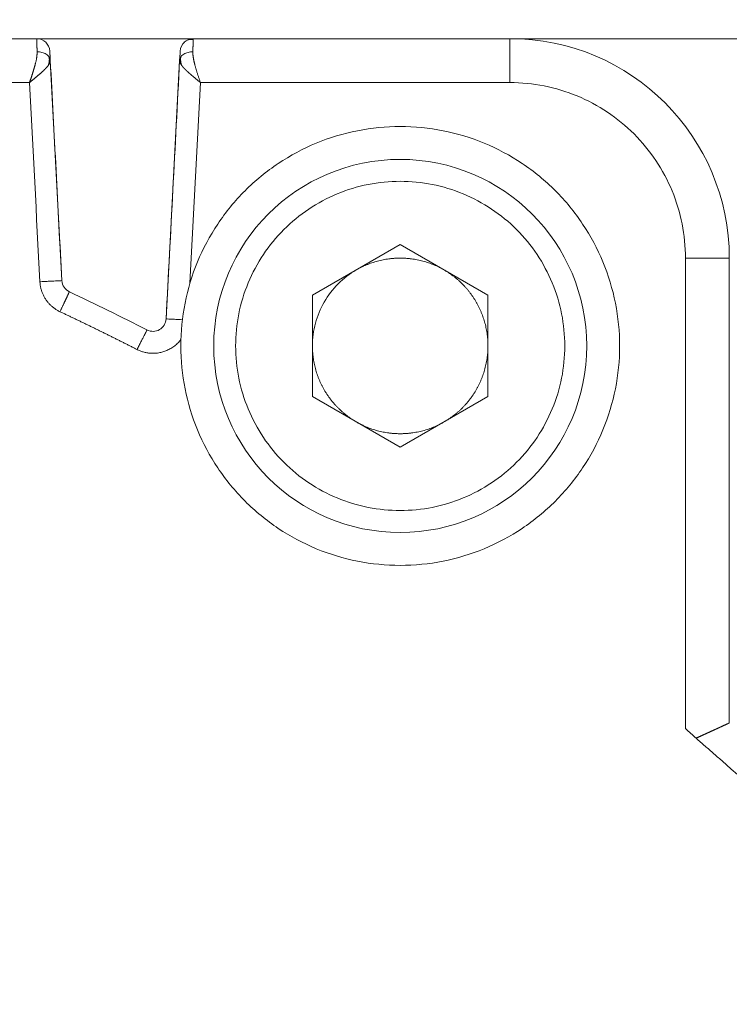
# Model space of a CAD drawing. Header units: millimetres. Extents: x 51337 to 61814, y -21781 to -12277.
# Tile 254 of 256: x 59282 to 59298, y -20671 to -20649. Entities that reach past the tile are written whole.
import ezdxf

# ---------------------------------------------------------------- set-up
doc = ezdxf.new("R2010")
doc.units = ezdxf.units.MM
doc.header["$LTSCALE"] = 0.3175
doc.layers.add('1轮廓实线层', color=7, linetype='Continuous', lineweight=18)

msp = doc.modelspace()

# ---------------------------------------------------------------- linework, layer by layer
at = {"layer": '1轮廓实线层'}
for p, q in [((59282.5087, -20648.97664), (59280.07807, -20648.97664)), ((59286.07807, -20648.97664), (59282.5087, -20648.97664)), ((59286.07807, -20648.97664), (59293.29339, -20648.97664)), ((59306.09939, -20648.97664), (59292.79339, -20648.97664)), ((59293.29339, -20648.97664), (59293.29339, -20649.97664)), ((59283.08226, -20654.48875), (59282.81937, -20649.47252)), ((59285.76747, -20649.47104), (59285.45881, -20655.36068)), ((59288.79339, -20654.82194), (59290.79339, -20653.66724)), ((59290.79339, -20653.66724), (59292.79339, -20654.82194)), ((59298.29339, -20653.97664), (59297.29339, -20653.97664)), ((59298.29339, -20653.97664), (59298.29339, -20664.56764)), ((59298.29339, -20664.56763), (59298.29339, -20653.97664)), ((59288.79339, -20657.13134), (59288.79339, -20654.82194)), ((59292.79339, -20654.82194), (59292.79339, -20657.13134)), ((59290.79339, -20658.28604), (59288.79339, -20657.13134)), ((59292.79339, -20657.13134), (59290.79339, -20658.28604))]:
    msp.add_line(p, q, dxfattribs=at)
msp.add_circle((59290.79339, -20655.97664), 4.25, dxfattribs=at)
for centre, radius, start, end in [((59255.29339, -20713.97664), 131, 21.1151093, 72.9200227), ((59255.29339, -20713.97664), 126, 21.1151093, 72.9200227), ((59255.29339, -20713.97664), 117.32051, 300.7584308, 103.5504853), ((59255.29339, -20713.97664), 100, 39.174341, 129.1690367), ((59282.5087, -20649.27664), 0.3, 3, 90), ((59286.07807, -20649.27664), 0.3, 90, 114.190278), ((59293.29339, -20653.97664), 5, 0, 90), ((59293.29339, -20653.97664), 5, 0, 90), ((59286.07807, -20649.27664), 0.3, 131.940689, 177), ((59283.38185, -20654.47304), 0.3, 183, 244.73051), ((59283.38185, -20654.47304), 0.3, 183, 244.73051), ((59255.29339, -20713.97664), 65.5, 63.0065841, 64.7305098), ((59255.29339, -20713.97664), 65.5, 63.0065838, 64.7305098), ((59285.15922, -20655.34498), 0.3, 243.006516, 357), ((59285.15922, -20655.34498), 0.3, 243.006584, 357)]:
    msp.add_arc(centre, radius, start, end, dxfattribs=at)
for points, degree in [([(59282.5087, -20648.97664), (59282.10359, -20648.97664), (59281.29339, -20648.97664), (59280.48318, -20648.97664), (59280.07807, -20648.97664)], 3), ([(59293.29339, -20648.97664), (59292.09083, -20648.97664), (59289.68573, -20648.97664), (59287.28063, -20648.97664), (59286.07807, -20648.97664)], 3), ([(59282.77445, -20649.5864), (59282.80569, -20649.49274), (59282.79522, -20649.39662)], 2), ([(59282.80828, -20649.26089), (59282.80829, -20649.26099), (59282.81402, -20649.37039), (59282.8193, -20649.47104)], 2), ([(59283.08226, -20654.48875), (59283.03843, -20653.65246), (59282.95078, -20651.97989), (59282.86312, -20650.30733), (59282.8193, -20649.47104)], 3), ([(59285.76747, -20649.47104), (59285.71603, -20650.45265), (59285.61314, -20652.41586), (59285.51026, -20654.37907), (59285.45881, -20655.36068)], 3), ([(59285.77849, -20649.26089), (59285.77848, -20649.26099), (59285.77447, -20649.33762), (59285.76747, -20649.47104)], 3), ([(59285.79176, -20649.39216), (59285.77998, -20649.49022), (59285.81166, -20649.58593)], 2), ([(59280.24166, -20649.97664), (59280.94281, -20649.97664), (59281.64396, -20649.97664), (59282.34511, -20649.97664)], 3), ([(59282.34511, -20649.97664), (59282.42439, -20651.4894), (59282.50367, -20653.00216), (59282.58295, -20654.51491)], 3), ([(59286.00214, -20654.54696), (59286.08198, -20653.02352), (59286.16182, -20651.50008), (59286.24166, -20649.97664)], 3), ([(59286.24166, -20649.97664), (59288.59224, -20649.97664), (59290.94281, -20649.97664), (59293.29339, -20649.97664)], 3), ([(59289.79339, -20654.24459), (59290.02129, -20654.11301), (59290.53077, -20653.97671), (59290.79339, -20653.97664)], 2), ([(59290.79339, -20653.97664), (59291.05655, -20653.97657), (59291.56547, -20654.113), (59291.79339, -20654.24459)], 2), ([(59297.29339, -20653.97664), (59297.29339, -20657.54983), (59297.29339, -20661.12301), (59297.29339, -20664.69619)], 3), ([(59291.79339, -20654.24459), (59292.02129, -20654.37617), (59292.39426, -20654.74944), (59292.65715, -20655.20478), (59292.79339, -20655.71347), (59292.79339, -20655.97664)], 2), ([(59289.79339, -20657.70869), (59289.56548, -20657.57711), (59289.19251, -20657.20384), (59288.92962, -20656.74851), (59288.79339, -20656.23982), (59288.79339, -20655.97664)], 2), ([(59292.79339, -20655.97664), (59292.79339, -20656.23871), (59292.65613, -20656.75042), (59292.39421, -20657.20379), (59292.01988, -20657.57793), (59291.79339, -20657.70869)], 2), ([(59290.79339, -20657.97664), (59290.53022, -20657.97671), (59290.0213, -20657.84028), (59289.79339, -20657.70869)], 2), ([(59291.79339, -20657.70869), (59291.56548, -20657.84027), (59291.056, -20657.97657), (59290.79339, -20657.97664)], 2), ([(59297.29339, -20664.69619), (59297.37471, -20664.76888), (59297.45604, -20664.84157), (59297.53496, -20664.91426)], 3)]:
    msp.add_open_spline(points, degree=degree, dxfattribs=at)
for points, knots in [([(59282.51971, -20649.27679), (59282.51956, -20649.27289), (59282.51928, -20649.26509), (59282.51886, -20649.25366), (59282.51845, -20649.24243), (59282.51805, -20649.23142), (59282.51765, -20649.22063), (59282.51727, -20649.21007), (59282.51689, -20649.19973), (59282.51652, -20649.18962), (59282.51616, -20649.17974), (59282.51581, -20649.17009), (59282.51547, -20649.16066), (59282.51513, -20649.15147), (59282.51481, -20649.14251), (59282.51449, -20649.13378), (59282.51418, -20649.12529), (59282.51388, -20649.11703), (59282.51359, -20649.10901), (59282.5133, -20649.10123), (59282.51303, -20649.09368), (59282.51276, -20649.08637), (59282.5125, -20649.0793), (59282.51225, -20649.07246), (59282.51201, -20649.06586), (59282.51178, -20649.0595), (59282.51156, -20649.05338), (59282.51134, -20649.0475), (59282.51113, -20649.04186), (59282.51093, -20649.03645), (59282.51074, -20649.03128), (59282.51056, -20649.02635), (59282.51039, -20649.02166), (59282.51022, -20649.01721), (59282.51007, -20649.01299), (59282.50992, -20649.00901), (59282.50978, -20649.00526), (59282.50965, -20649.00175), (59282.50952, -20648.99847), (59282.50941, -20648.99542), (59282.5093, -20648.99261), (59282.50921, -20648.99003), (59282.50912, -20648.98768), (59282.50904, -20648.98556), (59282.50897, -20648.98366), (59282.5089, -20648.982), (59282.50885, -20648.98056), (59282.5088, -20648.97935), (59282.50876, -20648.97836), (59282.50873, -20648.97759), (59282.50871, -20648.97704), (59282.5087, -20648.9768), (59282.5087, -20648.9767), (59282.5087, -20648.97664)], [0, 0, 0, 0, 0.02079045, 0.04153715, 0.06224009, 0.08289928, 0.10351473, 0.12408644, 0.14461441, 0.16509865, 0.18553917, 0.20593596, 0.22628903, 0.2465984, 0.26686405, 0.28708601, 0.30726426, 0.32739882, 0.34748969, 0.36753688, 0.38754039, 0.40750022, 0.42741639, 0.44728889, 0.46711773, 0.48690292, 0.50664446, 0.52634236, 0.54599662, 0.56560724, 0.58517424, 0.60469761, 0.62417737, 0.64361351, 0.66300605, 0.68235498, 0.70166032, 0.72092207, 0.74014023, 0.75931482, 0.77844583, 0.79753327, 0.81657715, 0.83557747, 0.85453424, 0.87344747, 0.89231715, 0.91114331, 0.92992593, 0.94866504, 0.96736062, 0.9860127, 1, 1, 1, 1]), ([(59286.07734, -20648.99674), (59286.0406, -20648.98974), (59285.98718, -20648.99201), (59285.91755, -20649.02159), (59285.88638, -20649.04511), (59285.87156, -20649.05904)], [0, 0, 0, 0, 0.49318974, 0.74677962, 1, 1, 1, 1]), ([(59286.07807, -20648.97664), (59286.07807, -20648.9767), (59286.07807, -20648.97681), (59286.07806, -20648.97714), (59286.07803, -20648.9778), (59286.07799, -20648.97875), (59286.07795, -20648.97997), (59286.07789, -20648.98146), (59286.07782, -20648.98324), (59286.07774, -20648.98529), (59286.07765, -20648.98762), (59286.07756, -20648.99023), (59286.07745, -20648.99313), (59286.07733, -20648.99632), (59286.0772, -20648.99978), (59286.07706, -20649.00354), (59286.07691, -20649.00759), (59286.07674, -20649.01192), (59286.07657, -20649.01654), (59286.07639, -20649.02146), (59286.0762, -20649.02666), (59286.07599, -20649.03216), (59286.07578, -20649.03795), (59286.07556, -20649.04403), (59286.07532, -20649.0504), (59286.07508, -20649.05707), (59286.07482, -20649.06403), (59286.07456, -20649.07129), (59286.07428, -20649.07884), (59286.074, -20649.08667), (59286.0737, -20649.09481), (59286.07339, -20649.10323), (59286.07308, -20649.11194), (59286.07275, -20649.12095), (59286.07241, -20649.13024), (59286.07206, -20649.13982), (59286.0717, -20649.14969), (59286.07133, -20649.15985), (59286.07095, -20649.17029), (59286.07056, -20649.18101), (59286.07016, -20649.19201), (59286.06975, -20649.2033), (59286.06933, -20649.21486), (59286.0689, -20649.2267), (59286.06845, -20649.23881), (59286.068, -20649.25119), (59286.06754, -20649.26383), (59286.06722, -20649.27247), (59286.06706, -20649.27679)], [0, 0, 0, 0, 0.01613494, 0.03681972, 0.05755797, 0.07834972, 0.09919495, 0.12009369, 0.14104594, 0.1620517, 0.18311099, 0.20422381, 0.22539017, 0.24661008, 0.26788355, 0.28921058, 0.31059119, 0.33202537, 0.35351314, 0.3750545, 0.39664946, 0.41829804, 0.44000022, 0.46175603, 0.48356547, 0.50542855, 0.52734527, 0.54931564, 0.57133967, 0.59341736, 0.61554873, 0.63773377, 0.6599725, 0.68226492, 0.70461103, 0.72701086, 0.74946439, 0.77197164, 0.79453261, 0.81714732, 0.83981576, 0.86253794, 0.88531388, 0.90814357, 0.93102702, 0.95396424, 0.97695523, 1, 1, 1, 1]), ([(59282.34511, -20649.97664), (59282.34688, -20649.97169), (59282.35042, -20649.96181), (59282.35566, -20649.94702), (59282.36084, -20649.93228), (59282.36594, -20649.91762), (59282.37098, -20649.90302), (59282.37594, -20649.88849), (59282.38084, -20649.87404), (59282.38566, -20649.85967), (59282.39042, -20649.84538), (59282.39511, -20649.83117), (59282.39973, -20649.81705), (59282.40428, -20649.80302), (59282.40876, -20649.78908), (59282.41317, -20649.77523), (59282.41751, -20649.76148), (59282.42178, -20649.74782), (59282.42599, -20649.73427), (59282.43012, -20649.72081), (59282.43419, -20649.70747), (59282.43818, -20649.69422), (59282.44211, -20649.68109), (59282.44596, -20649.66806), (59282.44975, -20649.65515), (59282.45347, -20649.64235), (59282.45711, -20649.62966), (59282.46069, -20649.61709), (59282.4642, -20649.60464), (59282.46764, -20649.59231), (59282.47241, -20649.57508), (59282.47828, -20649.55312), (59282.48491, -20649.52666), (59282.49097, -20649.50079), (59282.49645, -20649.47552), (59282.50135, -20649.45087), (59282.50568, -20649.42684), (59282.50943, -20649.40345), (59282.5126, -20649.3807), (59282.51519, -20649.3586), (59282.51721, -20649.33714), (59282.51865, -20649.31636), (59282.51954, -20649.2962), (59282.51965, -20649.28324), (59282.51971, -20649.27679)], [0, 0, 0, 0, 0.01975926, 0.03942234, 0.05898941, 0.07846064, 0.09783622, 0.11711631, 0.13630111, 0.1553908, 0.17438556, 0.19328559, 0.21209108, 0.23080222, 0.24941922, 0.26794228, 0.2863716, 0.30470739, 0.32294987, 0.34109924, 0.35915573, 0.37711956, 0.39499095, 0.41277013, 0.43045734, 0.44805282, 0.46555679, 0.4829695, 0.50029121, 0.51752216, 0.53466261, 0.57285755, 0.61060887, 0.64792749, 0.68482471, 0.72131223, 0.75740215, 0.79310694, 0.82843954, 0.86341324, 0.89804178, 0.93233932, 0.9663204, 1, 1, 1, 1]), ([(59282.8193, -20649.47104), (59282.81935, -20649.47261), (59282.81947, -20649.47575), (59282.81932, -20649.4806), (59282.81893, -20649.48559), (59282.81828, -20649.49071), (59282.81736, -20649.49598), (59282.81616, -20649.50138), (59282.81469, -20649.50693), (59282.81294, -20649.51262), (59282.8109, -20649.51844), (59282.80857, -20649.52441), (59282.80595, -20649.53051), (59282.80303, -20649.53676), (59282.79981, -20649.54315), (59282.79629, -20649.54968), (59282.79245, -20649.55635), (59282.78831, -20649.56317), (59282.78385, -20649.57012), (59282.77908, -20649.57722), (59282.77399, -20649.58446), (59282.76858, -20649.59184), (59282.76285, -20649.59936), (59282.7568, -20649.60703), (59282.75042, -20649.61484), (59282.74372, -20649.62279), (59282.73669, -20649.63088), (59282.72934, -20649.63912), (59282.72167, -20649.6475), (59282.71367, -20649.65602), (59282.70535, -20649.66468), (59282.69671, -20649.67348), (59282.68775, -20649.68243), (59282.67847, -20649.69152), (59282.66889, -20649.70075), (59282.65899, -20649.71012), (59282.64878, -20649.71963), (59282.63828, -20649.72929), (59282.62747, -20649.73908), (59282.61637, -20649.74902), (59282.60499, -20649.7591), (59282.59332, -20649.76931), (59282.58138, -20649.77967), (59282.56918, -20649.79017), (59282.55671, -20649.8008), (59282.54399, -20649.81158), (59282.53102, -20649.82249), (59282.51782, -20649.83354), (59282.50439, -20649.84472), (59282.49075, -20649.85605), (59282.47691, -20649.86751), (59282.46287, -20649.8791), (59282.44865, -20649.89083), (59282.43425, -20649.9027), (59282.4197, -20649.91469), (59282.40501, -20649.92683), (59282.39018, -20649.93909), (59282.37524, -20649.95148), (59282.3602, -20649.96401), (59282.35015, -20649.97242), (59282.34511, -20649.97664)], [0, 0, 0, 0, 0.01327512, 0.02668107, 0.04021847, 0.05388793, 0.06769004, 0.08162538, 0.09569451, 0.10989796, 0.12423628, 0.13870996, 0.15331952, 0.16806543, 0.18294816, 0.19796818, 0.21312594, 0.22842185, 0.24385636, 0.25942987, 0.27514278, 0.29099547, 0.30698834, 0.32312175, 0.33939605, 0.35581161, 0.37236876, 0.38906784, 0.40590916, 0.42289305, 0.44001982, 0.45728977, 0.47470318, 0.49226035, 0.50996156, 0.52780708, 0.54579717, 0.5639321, 0.58221211, 0.60063747, 0.61920839, 0.63792514, 0.65678792, 0.67579698, 0.69495253, 0.71425478, 0.73370394, 0.75330023, 0.77304384, 0.79293496, 0.8129738, 0.83316054, 0.85349535, 0.87397843, 0.89460995, 0.91539008, 0.93631898, 0.95739683, 0.97862378, 1, 1, 1, 1]), ([(59282.8193, -20649.47104), (59282.81866, -20649.45892), (59282.81432, -20649.43395), (59282.79704, -20649.39616), (59282.76838, -20649.36032), (59282.72905, -20649.32885), (59282.68116, -20649.30385), (59282.61017, -20649.28088), (59282.5543, -20649.27586), (59282.51971, -20649.27679)], [0, 0, 0, 0, 0.12509682, 0.25020614, 0.37531547, 0.5004248, 0.62553413, 0.75064346, 1, 1, 1, 1]), ([(59286.24166, -20649.97664), (59286.23817, -20649.97371), (59286.2312, -20649.96787), (59286.22075, -20649.95915), (59286.21035, -20649.9505), (59286.2, -20649.94191), (59286.18971, -20649.93338), (59286.17948, -20649.92492), (59286.16932, -20649.91653), (59286.15923, -20649.9082), (59286.14921, -20649.89993), (59286.13928, -20649.89173), (59286.12942, -20649.88359), (59286.11966, -20649.87552), (59286.10999, -20649.86752), (59286.10041, -20649.85959), (59286.09093, -20649.85172), (59286.08155, -20649.84391), (59286.07228, -20649.83618), (59286.06312, -20649.82851), (59286.05407, -20649.8209), (59286.04513, -20649.81337), (59286.03631, -20649.8059), (59286.02761, -20649.7985), (59286.01904, -20649.79117), (59286.01059, -20649.78391), (59286.00227, -20649.77671), (59285.99408, -20649.76958), (59285.98602, -20649.76252), (59285.9781, -20649.75553), (59285.97031, -20649.74861), (59285.96266, -20649.74175), (59285.95515, -20649.73497), (59285.94778, -20649.72825), (59285.94056, -20649.7216), (59285.93348, -20649.71503), (59285.92654, -20649.70852), (59285.91976, -20649.70207), (59285.91312, -20649.6957), (59285.90663, -20649.6894), (59285.90028, -20649.68317), (59285.89409, -20649.677), (59285.88805, -20649.67091), (59285.88216, -20649.66488), (59285.87642, -20649.65892), (59285.87084, -20649.65304), (59285.86541, -20649.64722), (59285.86013, -20649.64147), (59285.855, -20649.63579), (59285.85003, -20649.63018), (59285.84521, -20649.62464), (59285.84054, -20649.61917), (59285.83602, -20649.61377), (59285.83166, -20649.60843), (59285.82745, -20649.60317), (59285.82339, -20649.59798), (59285.81948, -20649.59285), (59285.81572, -20649.5878), (59285.81211, -20649.58281), (59285.80865, -20649.57789), (59285.80534, -20649.57304), (59285.80218, -20649.56827), (59285.79916, -20649.56356), (59285.79629, -20649.55891), (59285.79356, -20649.55434), (59285.79097, -20649.54984), (59285.78853, -20649.5454), (59285.78623, -20649.54104), (59285.78407, -20649.53674), (59285.78205, -20649.53251), (59285.78016, -20649.52835), (59285.77841, -20649.52426), (59285.7768, -20649.52024), (59285.77532, -20649.51628), (59285.77396, -20649.51239), (59285.77275, -20649.50858), (59285.77165, -20649.50482), (59285.77069, -20649.50114), (59285.76985, -20649.49753), (59285.76914, -20649.49398), (59285.76854, -20649.4905), (59285.76807, -20649.48709), (59285.76772, -20649.48375), (59285.76748, -20649.48047), (59285.76736, -20649.47726), (59285.76735, -20649.47412), (59285.76743, -20649.47206), (59285.76747, -20649.47104)], [0, 0, 0, 0, 0.01482269, 0.02957057, 0.04424372, 0.05884216, 0.07336595, 0.08781515, 0.10218981, 0.11648997, 0.1307157, 0.14486705, 0.15894407, 0.17294682, 0.18687536, 0.20072974, 0.21451003, 0.22821628, 0.24184856, 0.25540692, 0.26889144, 0.28230218, 0.29563919, 0.30890255, 0.32209233, 0.33520859, 0.34825141, 0.36122084, 0.37411698, 0.38693988, 0.39968963, 0.4123663, 0.42496997, 0.43750071, 0.44995862, 0.46234375, 0.47465621, 0.48689608, 0.49906344, 0.51115837, 0.52318098, 0.53513134, 0.54700955, 0.55881571, 0.5705499, 0.58221224, 0.59380281, 0.60532172, 0.61676907, 0.62814497, 0.63944952, 0.65068283, 0.66184502, 0.67293619, 0.68395647, 0.69490596, 0.7057848, 0.7165931, 0.72733098, 0.73799858, 0.74859602, 0.75912344, 0.76958097, 0.77996875, 0.79028692, 0.80053562, 0.810715, 0.8208252, 0.83086639, 0.84083872, 0.85074234, 0.86057742, 0.87034412, 0.88004261, 0.88967307, 0.89923567, 0.90873059, 0.91815802, 0.92751814, 0.93681114, 0.94603723, 0.95519659, 0.96428945, 0.973316, 0.98227646, 0.99117105, 1, 1, 1, 1]), ([(59286.06706, -20649.27679), (59286.03247, -20649.27586), (59285.9766, -20649.28088), (59285.90561, -20649.30385), (59285.85772, -20649.32885), (59285.81839, -20649.36032), (59285.78973, -20649.39616), (59285.77245, -20649.43395), (59285.76811, -20649.45892), (59285.76747, -20649.47104)], [0, 0, 0, 0, 0.24935532, 0.37446403, 0.49957274, 0.62468145, 0.74979016, 0.87489887, 1, 1, 1, 1]), ([(59286.06706, -20649.27679), (59286.06708, -20649.28026), (59286.06711, -20649.28723), (59286.06737, -20649.29789), (59286.06779, -20649.30874), (59286.06838, -20649.31978), (59286.06914, -20649.33102), (59286.07007, -20649.34245), (59286.07117, -20649.35407), (59286.07244, -20649.36588), (59286.07387, -20649.37789), (59286.07548, -20649.39009), (59286.07725, -20649.40247), (59286.0792, -20649.41505), (59286.08131, -20649.42781), (59286.0836, -20649.44076), (59286.08605, -20649.45389), (59286.08867, -20649.46721), (59286.09146, -20649.4807), (59286.09443, -20649.49438), (59286.09756, -20649.50823), (59286.10085, -20649.52226), (59286.10432, -20649.53647), (59286.10796, -20649.55085), (59286.11177, -20649.56539), (59286.1167, -20649.58358), (59286.12281, -20649.60556), (59286.13016, -20649.6315), (59286.13782, -20649.65794), (59286.14577, -20649.68486), (59286.15402, -20649.71225), (59286.16256, -20649.7401), (59286.17141, -20649.76838), (59286.18055, -20649.79708), (59286.18999, -20649.82617), (59286.19973, -20649.85563), (59286.20977, -20649.88545), (59286.22011, -20649.91559), (59286.23073, -20649.94604), (59286.23801, -20649.96641), (59286.24166, -20649.97664)], [0, 0, 0, 0, 0.01820512, 0.03649684, 0.05487757, 0.07334971, 0.09191561, 0.11057758, 0.12933792, 0.14819886, 0.16716262, 0.18623137, 0.20540726, 0.22469238, 0.2440888, 0.26359856, 0.28322366, 0.30296605, 0.32282766, 0.3428104, 0.36291611, 0.38314663, 0.40350373, 0.4239892, 0.44460474, 0.46535205, 0.50094823, 0.53693521, 0.57331518, 0.61009029, 0.64726263, 0.68483419, 0.72280692, 0.7611827, 0.79996337, 0.83915069, 0.87874638, 0.91875209, 0.95916945, 1, 1, 1, 1]), ([(59293.29339, -20649.97664), (59293.55518, -20649.97664), (59293.81698, -20650.00243), (59294.33052, -20650.10458), (59294.58225, -20650.18094), (59295.06599, -20650.38131), (59295.29799, -20650.50532), (59295.73334, -20650.79621), (59295.93669, -20650.96309), (59296.30693, -20651.33333), (59296.47382, -20651.53668), (59296.76471, -20651.97204), (59296.88872, -20652.20404), (59297.08909, -20652.68778), (59297.16545, -20652.93951), (59297.2676, -20653.45305), (59297.29339, -20653.71484), (59297.29339, -20653.97664)], [0, 0, 0, 0, 0.125, 0.125, 0.25, 0.25, 0.375, 0.375, 0.5, 0.5, 0.625, 0.625, 0.75, 0.75, 0.875, 0.875, 1, 1, 1, 1]), ([(59285.79339, -20655.97664), (59285.79339, -20655.64939), (59285.82562, -20655.32215), (59285.9533, -20654.68023), (59286.04875, -20654.36556), (59286.29922, -20653.76089), (59286.45423, -20653.47089), (59286.81785, -20652.92669), (59287.02645, -20652.67251), (59287.48925, -20652.20971), (59287.74344, -20652.0011), (59288.28763, -20651.63748), (59288.57763, -20651.48248), (59289.18231, -20651.23201), (59289.49697, -20651.13656), (59290.13889, -20651.00887), (59290.46614, -20650.97664), (59290.79339, -20650.97664)], [0, 0, 0, 0, 0.125, 0.125, 0.25, 0.25, 0.375, 0.375, 0.5, 0.5, 0.625, 0.625, 0.75, 0.75, 0.875, 0.875, 1, 1, 1, 1]), ([(59290.79339, -20650.97664), (59291.12063, -20650.97664), (59291.44788, -20651.00887), (59292.0898, -20651.13656), (59292.40446, -20651.23201), (59293.00914, -20651.48248), (59293.29914, -20651.63748), (59293.84333, -20652.0011), (59294.09752, -20652.20971), (59294.56032, -20652.67251), (59294.76892, -20652.92669), (59295.13254, -20653.47089), (59295.28755, -20653.76089), (59295.53802, -20654.36556), (59295.63347, -20654.68023), (59295.76115, -20655.32215), (59295.79339, -20655.64939), (59295.79339, -20655.97664)], [0, 0, 0, 0, 0.125, 0.125, 0.25, 0.25, 0.375, 0.375, 0.5, 0.5, 0.625, 0.625, 0.75, 0.75, 0.875, 0.875, 1, 1, 1, 1]), ([(59287.04339, -20655.97664), (59287.04339, -20655.73121), (59287.06756, -20655.48577), (59287.16332, -20655.00433), (59287.23491, -20654.76833), (59287.42276, -20654.31482), (59287.53902, -20654.09733), (59287.81173, -20653.68918), (59287.96818, -20653.49854), (59288.31528, -20653.15144), (59288.50592, -20652.99499), (59288.91407, -20652.72227), (59289.13157, -20652.60602), (59289.58508, -20652.41817), (59289.82108, -20652.34658), (59290.30252, -20652.25081), (59290.54795, -20652.22664), (59290.79339, -20652.22664)], [0, 0, 0, 0, 0.125, 0.125, 0.25, 0.25, 0.375, 0.375, 0.5, 0.5, 0.625, 0.625, 0.75, 0.75, 0.875, 0.875, 1, 1, 1, 1]), ([(59290.79339, -20652.22664), (59291.03882, -20652.22664), (59291.28425, -20652.25081), (59291.76569, -20652.34658), (59292.00169, -20652.41817), (59292.4552, -20652.60602), (59292.6727, -20652.72227), (59293.08085, -20652.99499), (59293.27149, -20653.15144), (59293.61859, -20653.49854), (59293.77504, -20653.68918), (59294.04775, -20654.09733), (59294.16401, -20654.31482), (59294.35186, -20654.76833), (59294.42345, -20655.00433), (59294.51921, -20655.48577), (59294.54339, -20655.73121), (59294.54339, -20655.97664)], [0, 0, 0, 0, 0.125, 0.125, 0.25, 0.25, 0.375, 0.375, 0.5, 0.5, 0.625, 0.625, 0.75, 0.75, 0.875, 0.875, 1, 1, 1, 1]), ([(59289.79339, -20654.24459), (59289.64224, -20654.33186), (59289.50258, -20654.43901), (59289.25576, -20654.68584), (59289.1486, -20654.82549), (59288.97407, -20655.12779), (59288.90671, -20655.29042), (59288.81636, -20655.62759), (59288.79339, -20655.80211), (59288.79339, -20655.97664)], [0, 0, 0, 0, 0.25, 0.25, 0.5, 0.5, 0.75, 0.75, 1, 1, 1, 1]), ([(59282.58295, -20654.51491), (59282.61563, -20654.5132), (59282.64831, -20654.51149), (59282.71241, -20654.50813), (59282.74383, -20654.50648), (59282.80422, -20654.50332), (59282.83318, -20654.5018), (59282.88752, -20654.49895), (59282.91291, -20654.49762), (59282.95912, -20654.4952), (59282.97996, -20654.49411), (59283.01627, -20654.4922), (59283.03175, -20654.49139), (59283.05676, -20654.49008), (59283.06629, -20654.48958), (59283.07899, -20654.48892), (59283.08232, -20654.48874), (59283.08222, -20654.48875)], [0, 0, 0, 0, 0.12512807, 0.12512807, 0.25025615, 0.25025615, 0.37538422, 0.37538422, 0.50051229, 0.50051229, 0.62564036, 0.62564036, 0.75076844, 0.75076844, 0.87589651, 0.87589651, 1, 1, 1, 1]), ([(59285.45881, -20655.36068), (59285.45953, -20655.36072), (59285.46845, -20655.36119), (59285.50285, -20655.36299), (59285.52888, -20655.36435), (59285.59524, -20655.36783), (59285.63554, -20655.36994), (59285.72617, -20655.37469), (59285.77647, -20655.37733), (59285.8291, -20655.38009)], [0, 0, 0, 0, 0.24305435, 0.24305435, 0.49536957, 0.49536957, 0.74768478, 0.74768478, 1, 1, 1, 1]), ([(59284.79604, -20656.05779), (59284.81173, -20656.027), (59284.82741, -20655.99622), (59284.85778, -20655.93662), (59284.87246, -20655.9078), (59284.90004, -20655.85368), (59284.91293, -20655.82838), (59284.93646, -20655.78219), (59284.9471, -20655.76131), (59284.966, -20655.72423), (59284.97496, -20655.70664), (59284.99115, -20655.67487), (59284.99838, -20655.6607), (59285.01032, -20655.63726), (59285.01504, -20655.62801), (59285.02131, -20655.61571), (59285.02292, -20655.61239), (59285.02308, -20655.61233)], [0, 0, 0, 0, 0.12548402, 0.12548402, 0.25096805, 0.25096805, 0.37645207, 0.37645207, 0.5019361, 0.5019361, 0.62742012, 0.62742012, 0.75290414, 0.75290414, 0.87838817, 0.87838817, 1, 1, 1, 1]), ([(59290.79339, -20660.97664), (59290.46614, -20660.97664), (59290.13889, -20660.94441), (59289.49697, -20660.81673), (59289.18231, -20660.72127), (59288.57763, -20660.47081), (59288.28763, -20660.3158), (59287.74344, -20659.95218), (59287.48925, -20659.74358), (59287.02645, -20659.28078), (59286.81785, -20659.02659), (59286.45423, -20658.4824), (59286.29922, -20658.1924), (59286.04875, -20657.58772), (59285.9533, -20657.27305), (59285.82562, -20656.63113), (59285.79339, -20656.30389), (59285.79339, -20655.97664)], [0, 0, 0, 0, 0.125, 0.125, 0.25, 0.25, 0.375, 0.375, 0.5, 0.5, 0.625, 0.625, 0.75, 0.75, 0.875, 0.875, 1, 1, 1, 1]), ([(59290.79339, -20659.72664), (59290.54795, -20659.72664), (59290.30252, -20659.70247), (59289.82108, -20659.6067), (59289.58508, -20659.53511), (59289.13157, -20659.34727), (59288.91407, -20659.23101), (59288.50592, -20658.9583), (59288.31528, -20658.80184), (59287.96818, -20658.45474), (59287.81173, -20658.2641), (59287.53902, -20657.85596), (59287.42276, -20657.63846), (59287.23491, -20657.18495), (59287.16332, -20656.94895), (59287.06756, -20656.46751), (59287.04339, -20656.22208), (59287.04339, -20655.97664)], [0, 0, 0, 0, 0.125, 0.125, 0.25, 0.25, 0.375, 0.375, 0.5, 0.5, 0.625, 0.625, 0.75, 0.75, 0.875, 0.875, 1, 1, 1, 1]), ([(59295.79339, -20655.97664), (59295.79339, -20656.30389), (59295.76115, -20656.63113), (59295.63347, -20657.27305), (59295.53802, -20657.58772), (59295.28755, -20658.1924), (59295.13254, -20658.4824), (59294.76892, -20659.02659), (59294.56032, -20659.28078), (59294.09752, -20659.74358), (59293.84333, -20659.95218), (59293.29914, -20660.3158), (59293.00914, -20660.47081), (59292.40446, -20660.72127), (59292.0898, -20660.81673), (59291.44788, -20660.94441), (59291.12063, -20660.97664), (59290.79339, -20660.97664)], [0, 0, 0, 0, 0.125, 0.125, 0.25, 0.25, 0.375, 0.375, 0.5, 0.5, 0.625, 0.625, 0.75, 0.75, 0.875, 0.875, 1, 1, 1, 1]), ([(59294.54339, -20655.97664), (59294.54339, -20656.22208), (59294.51921, -20656.46751), (59294.42345, -20656.94895), (59294.35186, -20657.18495), (59294.16401, -20657.63846), (59294.04775, -20657.85596), (59293.77504, -20658.2641), (59293.61859, -20658.45474), (59293.27149, -20658.80184), (59293.08085, -20658.9583), (59292.6727, -20659.23101), (59292.4552, -20659.34727), (59292.00169, -20659.53511), (59291.76569, -20659.6067), (59291.28425, -20659.70247), (59291.03882, -20659.72664), (59290.79339, -20659.72664)], [0, 0, 0, 0, 0.125, 0.125, 0.25, 0.25, 0.375, 0.375, 0.5, 0.5, 0.625, 0.625, 0.75, 0.75, 0.875, 0.875, 1, 1, 1, 1]), ([(59255.29339, -20663.97664), (59256.8034, -20663.97664), (59258.31341, -20664.04509), (59261.32105, -20664.31834), (59262.81868, -20664.52313), (59265.78926, -20665.06737), (59267.26222, -20665.40682), (59270.17137, -20666.21761), (59271.60758, -20666.68893), (59274.43144, -20667.7596), (59275.81911, -20668.35894), (59278.53453, -20669.68071), (59279.86228, -20670.40314), (59282.44697, -20671.96518), (59283.7039, -20672.80478), (59286.13667, -20674.59426), (59287.31248, -20675.54414), (59289.57336, -20677.54639), (59290.65841, -20678.59876), (59292.72886, -20680.79735), (59293.71425, -20681.94358), (59295.57728, -20684.32048), (59296.45492, -20685.55116), (59298.09526, -20688.08688), (59298.85795, -20689.39192), (59300.26213, -20692.06565), (59300.90362, -20693.43434), (59302.06014, -20696.22415), (59302.57516, -20697.64527), (59303.47452, -20700.52827), (59303.85885, -20701.99016), (59304.49367, -20704.94271), (59304.74416, -20706.43337), (59305.10924, -20709.43125), (59305.22383, -20710.93847), (59305.31618, -20713.95708), (59305.29393, -20715.46848), (59305.11278, -20718.48307), (59304.95388, -20719.98626), (59304.50072, -20722.9721), (59304.20647, -20724.45474), (59303.48502, -20727.38733), (59303.05783, -20728.83727), (59302.07401, -20731.69256), (59301.51738, -20733.0979), (59300.27925, -20735.85247), (59299.59776, -20737.20168), (59298.11549, -20739.83293), (59297.31472, -20741.11495), (59295.60046, -20743.60129), (59294.68698, -20744.80561), (59292.75479, -20747.12665), (59291.7361, -20748.24337), (59289.60184, -20750.38008), (59288.48628, -20751.40006), (59286.16745, -20753.3349), (59284.96418, -20754.24976), (59282.47981, -20755.96686), (59281.1987, -20756.7691), (59278.56916, -20758.25438), (59277.22072, -20758.93742), (59274.46758, -20760.1787), (59273.06287, -20760.73694), (59270.20872, -20761.72403), (59268.75927, -20762.15288), (59267.29339, -20762.51529)], [0, 0, 0, 0, 0.03125, 0.03125, 0.0625, 0.0625, 0.09375, 0.09375, 0.125, 0.125, 0.15625, 0.15625, 0.1875, 0.1875, 0.21875, 0.21875, 0.25, 0.25, 0.28125, 0.28125, 0.3125, 0.3125, 0.34375, 0.34375, 0.375, 0.375, 0.40625, 0.40625, 0.4375, 0.4375, 0.46875, 0.46875, 0.5, 0.5, 0.53125, 0.53125, 0.5625, 0.5625, 0.59375, 0.59375, 0.625, 0.625, 0.65625, 0.65625, 0.6875, 0.6875, 0.71875, 0.71875, 0.75, 0.75, 0.78125, 0.78125, 0.8125, 0.8125, 0.84375, 0.84375, 0.875, 0.875, 0.90625, 0.90625, 0.9375, 0.9375, 0.96875, 0.96875, 1, 1, 1, 1]), ([(59297.53496, -20664.91426), (59297.53977, -20664.91204), (59297.54936, -20664.90762), (59297.56364, -20664.90104), (59297.5778, -20664.89453), (59297.59182, -20664.8881), (59297.60571, -20664.88173), (59297.61946, -20664.87543), (59297.63307, -20664.8692), (59297.64654, -20664.86304), (59297.65987, -20664.85695), (59297.67306, -20664.85093), (59297.68609, -20664.84498), (59297.69899, -20664.8391), (59297.71173, -20664.83329), (59297.72432, -20664.82755), (59297.73677, -20664.82188), (59297.74906, -20664.81628), (59297.7612, -20664.81075), (59297.77318, -20664.80529), (59297.78501, -20664.7999), (59297.79669, -20664.79457), (59297.80821, -20664.78932), (59297.81958, -20664.78414), (59297.83079, -20664.77903), (59297.84184, -20664.77399), (59297.85274, -20664.76901), (59297.86347, -20664.76411), (59297.87405, -20664.75928), (59297.88448, -20664.75451), (59297.89474, -20664.74982), (59297.90485, -20664.74519), (59297.9148, -20664.74064), (59297.92459, -20664.73616), (59297.93423, -20664.73174), (59297.94371, -20664.7274), (59297.95303, -20664.72312), (59297.96219, -20664.71891), (59297.9712, -20664.71478), (59297.98006, -20664.71071), (59297.98876, -20664.70672), (59297.99731, -20664.70279), (59298.0057, -20664.69893), (59298.01394, -20664.69515), (59298.02203, -20664.69143), (59298.02997, -20664.68778), (59298.03775, -20664.68421), (59298.04539, -20664.6807), (59298.05288, -20664.67726), (59298.06023, -20664.67389), (59298.06742, -20664.67059), (59298.07447, -20664.66736), (59298.08138, -20664.66421), (59298.08814, -20664.66112), (59298.0989, -20664.65621), (59298.11333, -20664.64964), (59298.13094, -20664.64164), (59298.14767, -20664.63405), (59298.1635, -20664.62687), (59298.17844, -20664.6201), (59298.19247, -20664.61374), (59298.2056, -20664.60779), (59298.21781, -20664.60225), (59298.22911, -20664.59712), (59298.23949, -20664.5924), (59298.24895, -20664.58809), (59298.25749, -20664.58419), (59298.26511, -20664.5807), (59298.27183, -20664.57762), (59298.27762, -20664.57496), (59298.28251, -20664.5727), (59298.2865, -20664.57085), (59298.28959, -20664.56941), (59298.29177, -20664.56839), (59298.29312, -20664.56776), (59298.29329, -20664.56768), (59298.29338, -20664.56764)], [0, 0, 0, 0, 0.01180077, 0.02353143, 0.03519204, 0.04678266, 0.05830332, 0.06975408, 0.081135, 0.09244614, 0.10368753, 0.11485925, 0.12596135, 0.13699389, 0.14795693, 0.15885053, 0.16967474, 0.18042965, 0.1911153, 0.20173176, 0.21227911, 0.22275741, 0.23316673, 0.24350714, 0.25377871, 0.26398152, 0.27411564, 0.28418115, 0.29417813, 0.30410666, 0.31396682, 0.3237587, 0.33348237, 0.34313793, 0.35272547, 0.36224508, 0.37169684, 0.38108086, 0.39039724, 0.39964606, 0.40882744, 0.41794148, 0.42698827, 0.43596794, 0.44488059, 0.45372633, 0.46250529, 0.47121757, 0.47986331, 0.48844261, 0.49695563, 0.50540247, 0.51378328, 0.52209818, 0.53034733, 0.55399207, 0.57748992, 0.60084398, 0.6240574, 0.64713337, 0.67007517, 0.69288611, 0.71556958, 0.738129, 0.76056788, 0.78288975, 0.80509823, 0.82719698, 0.84918971, 0.87108018, 0.89287223, 0.91456973, 0.9361766, 0.95769682, 0.97913441, 1, 1, 1, 1]), ([(59297.53583, -20664.91607), (59297.56994, -20664.94544), (59297.63812, -20665.00416), (59297.7401, -20665.09245), (59297.84178, -20665.18083), (59297.94314, -20665.26932), (59298.0442, -20665.35792), (59298.14494, -20665.44661), (59298.24538, -20665.53541), (59298.34551, -20665.6243), (59298.44532, -20665.71329), (59298.54483, -20665.80237), (59298.64403, -20665.89156), (59298.74292, -20665.98083), (59298.8415, -20666.0702), (59298.93976, -20666.15965), (59299.03772, -20666.2492), (59299.13537, -20666.33883), (59299.23271, -20666.42855), (59299.32974, -20666.51836), (59299.42646, -20666.60824), (59299.52287, -20666.69821), (59299.61898, -20666.78827), (59299.71477, -20666.8784), (59299.81026, -20666.96861), (59299.90543, -20667.0589), (59300.0003, -20667.14926), (59300.09486, -20667.2397), (59300.18911, -20667.33021), (59300.28305, -20667.42079), (59300.37668, -20667.51144), (59300.47001, -20667.60216), (59300.56302, -20667.69295), (59300.65573, -20667.78381), (59300.74813, -20667.87473), (59300.84023, -20667.96571), (59300.93201, -20668.05676), (59301.02349, -20668.14787), (59301.11467, -20668.23904), (59301.20553, -20668.33026), (59301.29609, -20668.42155), (59301.38634, -20668.51289), (59301.47629, -20668.60429), (59301.56593, -20668.69574), (59301.65527, -20668.78724), (59301.7443, -20668.87879), (59301.83302, -20668.97039), (59301.92144, -20669.06204), (59302.00956, -20669.15374), (59302.09737, -20669.24548), (59302.18487, -20669.33727), (59302.27207, -20669.4291), (59302.35897, -20669.52098), (59302.44556, -20669.61289), (59302.53185, -20669.70485), (59302.61784, -20669.79684), (59302.70353, -20669.88887), (59302.78891, -20669.98094), (59302.87399, -20670.07304), (59302.95877, -20670.16518), (59303.04325, -20670.25734), (59303.12742, -20670.34954), (59303.2113, -20670.44177), (59303.29487, -20670.53403), (59303.37814, -20670.62631), (59303.46112, -20670.71862), (59303.54379, -20670.81096), (59303.62617, -20670.90332), (59303.70824, -20670.9957), (59303.79002, -20671.08811), (59303.8715, -20671.18053), (59303.95268, -20671.27298), (59304.03356, -20671.36544), (59304.11415, -20671.45792), (59304.19444, -20671.55042), (59304.27444, -20671.64292), (59304.32758, -20671.70467), (59304.35414, -20671.73552)], [0, 0, 0, 0, 0.0139914, 0.02796576, 0.04192305, 0.05586323, 0.06978627, 0.08369213, 0.09758079, 0.1114522, 0.12530633, 0.13914315, 0.15296264, 0.16676474, 0.18054944, 0.1943167, 0.20806648, 0.22179876, 0.23551351, 0.24921069, 0.26289027, 0.27655222, 0.29019652, 0.30382312, 0.317432, 0.33102313, 0.34459648, 0.35815202, 0.37168973, 0.38520956, 0.3987115, 0.41219551, 0.42566157, 0.43910964, 0.45253971, 0.46595173, 0.47934569, 0.49272156, 0.50607931, 0.51941891, 0.53274033, 0.54604356, 0.55932855, 0.5725953, 0.58584377, 0.59907393, 0.61228576, 0.62547924, 0.63865434, 0.65181103, 0.66494929, 0.6780691, 0.69117043, 0.70425326, 0.71731757, 0.73036333, 0.74339051, 0.7563991, 0.76938907, 0.7823604, 0.79531307, 0.80824705, 0.82116232, 0.83405886, 0.84693666, 0.85979568, 0.8726359, 0.88545732, 0.89825989, 0.91104361, 0.92380846, 0.93655441, 0.94928144, 0.96198953, 0.97467867, 0.98734883, 1, 1, 1, 1])]:
    msp.add_open_spline(points, degree=3, knots=knots, dxfattribs=at)
for points, weights in [([(59282.58295, -20654.51491), (59282.59876, -20654.81664), (59282.76712, -20655.06752), (59283.04035, -20655.19649)], [0.851405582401, 0.771019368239, 0.771019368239, 0.851405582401]), ([(59283.04035, -20655.19649), (59283.62988, -20655.47478), (59284.21515, -20655.7619), (59284.79604, -20656.05779)], [0.851405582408, 0.851341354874, 0.851341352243, 0.851405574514])]:
    msp.add_rational_spline(points, weights, degree=3, dxfattribs=at)
for points, weights, knots in [([(59283.04035, -20655.19649), (59283.09931, -20655.07158), (59283.15187, -20654.96024), (59283.19127, -20654.87677), (59283.23044, -20654.7938), (59283.25357, -20654.7448), (59283.25377, -20654.74438)], [0.851405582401, 0.852121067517, 0.90165254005, 1, 0.902184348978, 0.852658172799, 0.851421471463], [0, 0, 0, 0, 0.50135553, 0.50135553, 0.50135553, 1, 1, 1, 1]), ([(59284.79604, -20656.05779), (59284.7961, -20656.05782), (59284.79615, -20656.05785), (59285.14064, -20656.23332), (59285.54007, -20656.16512), (59285.79554, -20655.82985)], [0.851405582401, 0.851405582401, 0.851405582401, 0.674435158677, 0.618649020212, 0.684047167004], [0, 0, 0, 0, 0.00005541, 0.00005541, 1, 1, 1, 1])]:
    msp.add_rational_spline(points, weights, degree=3, knots=knots, dxfattribs=at)

doc.saveas('drawing.dxf')
